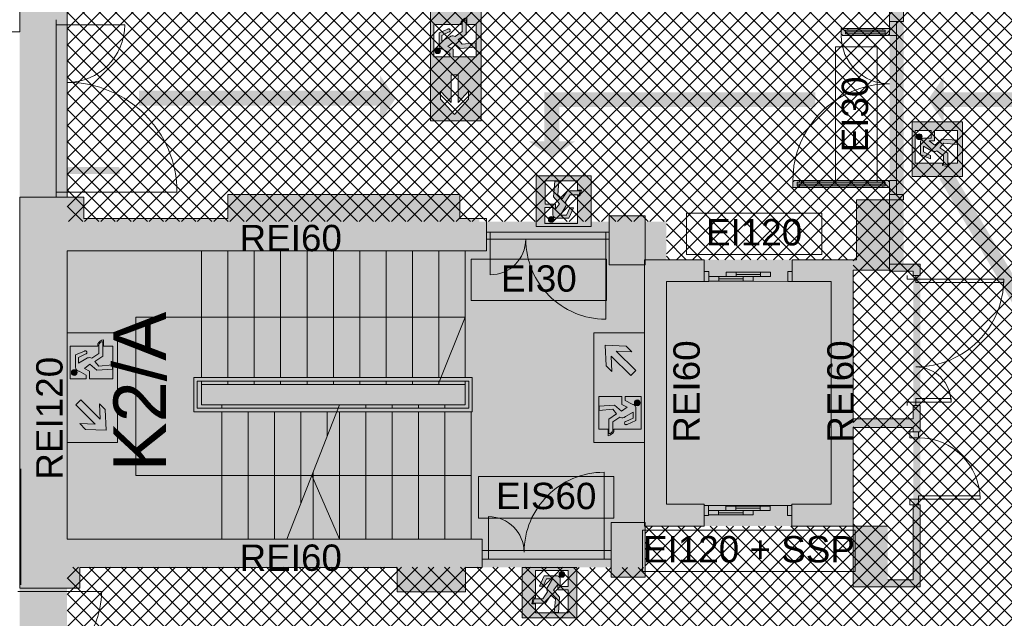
# Paper-space layout 'AP-03 STREFY POŻAROWE I EWAKUACJA - PIĘTRO 1' of a CAD drawing. Header units: millimetres. Extents: x 0 to 594, y -4 to 450.
# Tile 4 of 17: x 71 to 183, y 219 to 287. Entities that reach past the tile are written whole.
import ezdxf
from ezdxf.xclip import XClip

# ---------------------------------------------------------------- set-up
doc = ezdxf.new("R2010")
doc.units = ezdxf.units.MM
doc.header["$MEASUREMENT"] = 0
doc.header["$XCLIPFRAME"] = 0
for name, color, linetype, lineweight, true_color in [('A_ewakuacja_Nr_pióra__104', 7, 'Continuous', 5, 0x006532), ('A_podkład_Nr_pióra__254', 7, 'Continuous', 5, 0xfdfdfd), ('A_ppoż proj_Nr_pióra__104', 7, 'Continuous', 5, 0x006532), ('A_ppoż proj_Nr_pióra__70', 7, 'Continuous', 5, 0x65fe00), ('A_ppoż proj_Nr_pióra__71', 7, 'Continuous', 5, 0xcbfe65)]:
    doc.layers.add(name, color=color, linetype=linetype, lineweight=lineweight, true_color=true_color)
for name, color, linetype, lineweight in [('A_ewakuacja_Nr_pióra__4', 94, 'Continuous', 18), ('A_podkład_Nr_pióra__2', 8, 'Continuous', 13), ('A_ppoż proj_Nr_pióra__1', 7, 'Continuous', 20), ('A_ppoż proj_Nr_pióra__3', 30, 'Continuous', 13), ('A_ppoż proj_Nr_pióra__4', 94, 'Continuous', 18), ('A_ppoż proj_Nr_pióra__81', 2, 'Continuous', 5)]:
    doc.layers.add(name, color=color, linetype=linetype, lineweight=lineweight)
doc.layers.add('A_podrys', color=7, linetype='Continuous')
doc.styles.add('STYL_AUTOMATYCZNY_1', font='arial.ttf')

# ---------------------------------------------------------------- blocks, each defined once
blk = doc.blocks.new('Rysunek_1_1', base_point=(-1569.28, -182.96))
at = {"layer": 'A_ewakuacja_Nr_pióra__104', "linetype": 'Continuous', "lineweight": 0, "true_color": 0x004c26}
h = blk.add_hatch(color=118, dxfattribs=at)
h.paths.add_polyline_path([(123.23, 287.87), (117.48, 287.87), (117.48, 275.38), (123.23, 275.38)])
h.paths.add_polyline_path([(117.84, 282.63), (117.84, 286.34), (120.96, 286.34), (120.96, 286.61, -0.24241), (121.62, 287.08), (121.62, 286.34), (122.67, 286.34), (122.67, 282.63), (120.04, 282.63), (120.04, 283.52), (119.44, 283.82), (120.07, 284.29), (120.87, 283.61), (122.63, 283.74), (122.63, 284.22), (121.09, 284.08), (120.64, 284.61), (121.54, 285.2), (121.54, 286.86, 0.304489), (121.07, 286.51), (121.07, 285.52), (120.29, 284.96, 0.230447), (119.79, 285), (119.62, 284.9), (118.77, 284.42), (118.77, 285.08), (119.6, 285.47, 1.14772), (119.45, 285.8), (118.45, 285.36), (118.45, 283.93, 0.414214), (118.86, 283.52), (119.66, 283.07), (119.66, 282.63)], flags=0)
h.paths.add_polyline_path([(119.81, 280.58), (120.62, 280.58), (120.63, 277.45), (121.8, 278.74), (121.8, 277.83), (120.2, 276.08), (118.61, 277.82), (118.61, 278.75), (119.81, 277.45)], flags=0)
for points in [[(118.15, 283.64, 1), (118.43, 283.05, 1)], [(172.78, 273.45, 1), (173.4, 273.66, 1)], [(131.33, 263.84, 1), (131.11, 264.46, 1)], [(76.78, 247.02, 1), (77.07, 246.43, 1)], [(141.16, 243, 1), (140.87, 243.59, 1)], [(132.32, 224.08, 1), (132.53, 223.46, 1)]]:
    blk.add_hatch(color=118, dxfattribs=at).paths.add_polyline_path(points)
h = blk.add_hatch(color=118, dxfattribs=at)
h.paths.add_polyline_path([(172.28, 275.27), (172.28, 269.03), (178.03, 269.03), (178.03, 275.27)])
h.paths.add_polyline_path([(174.84, 273.08), (174.84, 274.27), (177.47, 274.27), (177.47, 270.56), (176.42, 270.56), (176.42, 270.12), (175.76, 270.3), (175.76, 270.56), (172.64, 270.56), (172.64, 274.27), (174.46, 274.27), (174.46, 273.39), (173.66, 273.39, 0.414214), (173.25, 272.97), (173.25, 271.54), (174.4, 271.03), (174.4, 271.43), (173.57, 271.82), (173.57, 272.49), (174.42, 272), (174.59, 271.9, 0.230447), (175.09, 271.94), (175.87, 271.38), (175.87, 270.39), (176.34, 270.27), (176.34, 271.7), (175.44, 272.29), (175.89, 272.82), (177.43, 272.68), (177.43, 273.16), (175.67, 273.29), (174.87, 272.61), (174.24, 273.08)], flags=0)
h = blk.add_hatch(color=118, dxfattribs=at)
h.paths.add_polyline_path([(129.5, 263.34), (135.75, 263.34), (135.75, 269.09), (129.5, 269.09)])
h.paths.add_polyline_path([(131.7, 265.9), (130.51, 265.9), (130.51, 268.53), (134.22, 268.53), (134.22, 267.48), (134.66, 267.48), (134.48, 266.82), (134.22, 266.82), (134.22, 263.7), (130.5, 263.7), (130.5, 265.52), (131.39, 265.52), (131.39, 264.72, 0.414214), (131.81, 264.31), (133.23, 264.31), (133.74, 265.46), (133.34, 265.46), (132.96, 264.63), (132.29, 264.63), (132.78, 265.48), (132.88, 265.65, 0.230447), (132.84, 266.15), (133.39, 266.93), (134.39, 266.93), (134.51, 267.4), (133.08, 267.4), (132.48, 266.5), (131.96, 266.95), (132.1, 268.49), (131.61, 268.49), (131.49, 266.73), (132.16, 265.93), (131.7, 265.3)], flags=0)
h = blk.add_hatch(color=118, dxfattribs=at)
h.paths.add_polyline_path([(81.86, 251.26), (76.12, 251.26), (76.12, 245.01), (81.86, 245.01)])
h.paths.add_polyline_path([(76.47, 246.01), (76.47, 249.73), (79.6, 249.73), (79.6, 249.99, -0.24241), (80.26, 250.46), (80.26, 249.73), (81.3, 249.73), (81.3, 246.01), (78.68, 246.01), (78.68, 246.9), (78.08, 247.2), (78.71, 247.67), (79.51, 246.99), (81.27, 247.12), (81.27, 247.61), (79.73, 247.46), (79.27, 247.99), (80.18, 248.59), (80.18, 250.24, 0.304489), (79.71, 249.89), (79.71, 248.9), (78.93, 248.35, 0.230447), (78.43, 248.39), (78.26, 248.28), (77.41, 247.8), (77.41, 248.46), (78.24, 248.85, 1.14772), (78.09, 249.18), (77.08, 248.74), (77.08, 247.31, 0.414214), (77.5, 246.9), (78.3, 246.45), (78.3, 246.01)], flags=0)
h = blk.add_hatch(color=118, dxfattribs=at)
h.paths.add_polyline_path([(136.08, 251.26), (136.08, 245.01), (141.82, 245.01), (141.82, 251.26)])
h.paths.add_polyline_path([(137.48, 247.49), (137.37, 249.86), (139.73, 249.75), (140.39, 249.09), (138.62, 249.16), (140.83, 246.95), (140.26, 246.38), (138.04, 248.58), (138.12, 246.85)], flags=0)
h = blk.add_hatch(color=118, dxfattribs=at)
h.paths.add_polyline_path([(81.86, 238.76), (81.86, 245.01), (76.12, 245.01), (76.12, 238.76)])
h.paths.add_polyline_path([(80.46, 242.53), (80.56, 240.16), (78.21, 240.27), (77.55, 240.92), (79.32, 240.86), (77.11, 243.07), (77.68, 243.64), (79.89, 241.43), (79.82, 243.17)], flags=0)
h = blk.add_hatch(color=118, dxfattribs=at)
h.paths.add_polyline_path([(136.08, 238.76), (141.82, 238.76), (141.82, 245.01), (136.08, 245.01)])
h.paths.add_polyline_path([(141.47, 244.01), (141.47, 240.29), (138.34, 240.29), (138.34, 240.03, -0.24241), (137.68, 239.55), (137.68, 240.29), (136.63, 240.29), (136.63, 244), (139.26, 244), (139.26, 243.11), (139.86, 242.81), (139.23, 242.35), (138.43, 243.03), (136.67, 242.9), (136.67, 242.41), (138.21, 242.55), (138.66, 242.03), (137.76, 241.43), (137.76, 239.78, 0.304489), (138.23, 240.13), (138.23, 241.12), (139.01, 241.67, 0.230447), (139.51, 241.63), (139.68, 241.73), (140.53, 242.22), (140.53, 241.56), (139.7, 241.17, 1.14772), (139.85, 240.83), (140.85, 241.28), (140.85, 242.71, 0.414214), (140.44, 243.12), (139.64, 243.56), (139.64, 244.01)], flags=0)
h = blk.add_hatch(color=118, dxfattribs=at)
h.paths.add_polyline_path([(134.14, 224.57), (127.9, 224.57), (127.9, 218.83), (134.14, 218.83)])
h.paths.add_polyline_path([(131.95, 222.01), (133.14, 222.01), (133.14, 219.39), (129.43, 219.39), (129.43, 220.44), (128.99, 220.44), (129.17, 221.1), (129.43, 221.1), (129.43, 224.22), (133.14, 224.22), (133.14, 222.4), (132.25, 222.4), (132.25, 223.19, 0.414214), (131.84, 223.61), (130.41, 223.61), (129.9, 222.45), (130.3, 222.45), (130.69, 223.28), (131.36, 223.28), (130.87, 222.44), (130.77, 222.26, 0.230447), (130.81, 221.77), (130.25, 220.98), (129.26, 220.98), (129.14, 220.51), (130.57, 220.51), (131.16, 221.42), (131.69, 220.97), (131.55, 219.42), (132.03, 219.42), (132.16, 221.18), (131.48, 221.98), (131.95, 222.62)], flags=0)
at = {"layer": 'A_podkład_Nr_pióra__254', "linetype": 'Continuous', "lineweight": 5, "true_color": 0xfdfdfd}
h = blk.add_hatch(color=7, dxfattribs=at)
h.paths.add_polyline_path([(70.72, 355.07), (70.72, 222.21), (77.57, 222.21), (77.57, 224.57), (113.67, 224.57), (113.67, 221.77), (121.47, 221.77), (121.47, 224.57), (123.37, 224.57), (123.37, 226.47), (126.62, 226.47), (128.32, 226.47), (136.32, 226.47), (138.02, 226.47), (138.02, 223.47), (141.92, 223.47), (141.92, 229.27), (148.62, 229.27), (148.62, 230.47), (149.13, 230.47), (149.13, 230.53), (154.19, 230.53), (154.19, 231.04), (156.15, 231.04), (156.15, 231.55), (151.09, 231.55), (151.09, 231.04), (150.27, 231.04), (149.13, 231.04), (149.13, 231.61), (158.11, 231.61), (158.11, 230.47), (158.62, 230.47), (158.62, 229.27), (165.57, 229.27), (165.57, 240.47), (169.52, 240.47), (172.42, 240.47), (172.42, 223.17), (169.52, 223.17), (169.52, 229.27), (165.57, 229.27), (165.57, 222.37), (168.72, 222.37), (168.72, 219.57), (168.73, 219.57), (168.73, 222.37), (173.22, 222.37), (173.22, 259.07), (171.32, 259.07), (171.32, 293.47), (173.42, 293.47), (173.42, 351.07), (175.42, 351.07), (175.42, 355.07)])
h.paths.add_polyline_path([(76.11, 270.12), (75.33, 270.12), (75.33, 282.12), (76.11, 282.12), (76.11, 282.22), (76.11, 282.92), (76.11, 283.72), (76.12, 283.72), (76.12, 286.87), (76.12, 293.47), (81.65, 293.47), (81.65, 293.37), (82.15, 293.37), (91.15, 293.38), (91.15, 293.37), (91.65, 293.37), (122.97, 293.37), (122.97, 293.42), (131.97, 293.43), (131.97, 293.37), (152.67, 293.37), (152.67, 293.46), (131.97, 293.43), (131.97, 294.32), (131.97, 295.27), (122.97, 295.27), (122.97, 294.32), (122.57, 294.32), (122.57, 295.17), (120.47, 295.17), (120.47, 302.17), (114.12, 302.17), (108.47, 302.17), (108.47, 351.07), (109.47, 351.07), (129.47, 351.07), (138.02, 351.07), (138.02, 343.47), (140.02, 343.47), (140.02, 301.77), (134.52, 301.77), (134.52, 295.17), (132.37, 295.17), (132.37, 294.32), (132.37, 293.47), (152.27, 293.47), (152.27, 295.17), (151.92, 295.17), (151.92, 298.07), (147.92, 298.07), (147.92, 301.77), (141.42, 301.77), (141.42, 315.37), (155.22, 315.37), (155.22, 333.87), (171.82, 333.87), (171.82, 310.07), (171.82, 299.72), (171.82, 299.07), (168.52, 299.07), (168.52, 297.47), (162.47, 297.47), (162.47, 295.17), (162.07, 295.17), (162.07, 293.47), (162.47, 293.47), (162.47, 291.47), (169.72, 291.47), (169.72, 286.67), (169.72, 285.87), (168.97, 285.87), (164.97, 285.87), (164.22, 285.87), (164.22, 285.17), (164.32, 285.17), (164.32, 285.07), (164.97, 285.07), (168.97, 285.07), (169.62, 285.07), (169.62, 285.17), (169.72, 285.17), (169.72, 285.07), (170.5, 285.07), (170.5, 268.57), (169.72, 268.57), (169.72, 268.47), (169.62, 268.47), (169.62, 268.57), (168.97, 268.57), (159.47, 268.57), (158.82, 268.57), (158.82, 268.47), (158.72, 268.47), (158.72, 267.77), (159.47, 267.77), (168.97, 267.77), (169.72, 267.77), (169.72, 266.97), (169.72, 266.37), (165.97, 266.37), (165.97, 259.57), (158.64, 259.57), (158.64, 258.21), (158.13, 258.21), (158.13, 257.07), (149.15, 257.13), (154.21, 257.13), (154.21, 257.64), (156.17, 257.64), (156.17, 258.15), (151.11, 258.15), (151.11, 257.64), (149.15, 257.64), (149.15, 258.21), (148.64, 258.21), (148.64, 259.57), (141.92, 259.57), (141.92, 264.57), (137.82, 264.57), (137.82, 261.72), (136.12, 261.72), (128.12, 261.72), (126.42, 261.72), (123.02, 261.72), (123.02, 264.27), (120.82, 264.27), (120.82, 266.97), (94.42, 266.97), (94.42, 264.27), (78.02, 264.27), (78.02, 265.26), (78.02, 266.67), (76.12, 266.67), (76.12, 268.52), (76.11, 268.52), (76.11, 269.32), (76.86, 269.32), (81.36, 269.32), (82.11, 269.32), (82.11, 270.02), (82.01, 270.02), (82.01, 270.12), (81.36, 270.12), (76.86, 270.12), (76.21, 270.12), (76.21, 270.02), (76.11, 270.02)], flags=0)
h.paths.add_polyline_path([(76.12, 295.17), (76.12, 306.67), (76.12, 317.67), (76.12, 329.77), (77.52, 329.77), (77.52, 332.87), (76.12, 332.87), (76.12, 351.07), (96.12, 351.07), (107.22, 351.07), (107.22, 298.97), (99.52, 298.97), (93.82, 298.97), (93.82, 295.17), (91.55, 295.17), (91.55, 294.32), (91.15, 294.32), (91.15, 295.27), (82.15, 295.27), (82.15, 294.32), (81.75, 294.32), (81.75, 295.17)], flags=0)
h.paths.add_polyline_path([(154.22, 316.37), (141.42, 316.37), (141.42, 351.07), (142.17, 351.07), (162.17, 351.07), (171.82, 351.07), (171.82, 346.87), (171.82, 336.52), (171.82, 335.87), (171.82, 334.87), (154.22, 334.87)], flags=0)
h.paths.add_polyline_path([(165.57, 258.37), (172.42, 258.37), (172.42, 241.47), (165.57, 241.47)], flags=0)
at = {"layer": 'A_ppoż proj_Nr_pióra__104', "linetype": 'Continuous', "lineweight": 5, "true_color": 0x006532}
for points in [[(84.31, 277.08), (111.72, 277.08), (111.72, 275.31), (113.52, 277.93), (111.72, 280.55), (111.72, 278.78), (84.31, 278.78)], [(175.9, 275.15), (175.9, 276.92), (195.79, 276.92), (195.79, 275.15), (197.59, 277.77), (195.79, 280.39), (195.79, 278.62), (175.9, 278.62), (175.9, 280.39), (174.1, 277.77)], [(128.68, 273.02), (131.3, 271.21), (133.92, 273.02), (132.15, 273.02), (132.15, 276.92), (161.29, 276.92), (161.29, 278.62), (130.45, 278.62), (130.45, 276.92), (130.45, 273.02)], [(175.4, 268.77), (198.54, 229.35), (197.01, 228.45), (200.18, 228.22), (201.53, 231.1), (200, 230.21), (176.86, 269.64)]]:
    blk.add_hatch(color=128, dxfattribs=at).paths.add_polyline_path(points)
at = {"layer": 'A_ppoż proj_Nr_pióra__3', "linetype": 'Continuous', "lineweight": 0, "true_color": 0x3f2000}
blk.add_hatch(color=38, dxfattribs=at).paths.add_polyline_path([(70.72, 355.07), (70.72, 133.27), (76.12, 133.27), (76.12, 199.97), (76.12, 355.07)])
at = {"layer": 'A_ppoż proj_Nr_pióra__4', "linetype": 'Continuous', "lineweight": 0, "true_color": 0x002000}
for points in [[(76.12, 260.57), (141.82, 260.57), (141.82, 263.9), (76.12, 263.9)], [(144.32, 229.27), (144.32, 263.9), (141.82, 263.9), (141.82, 229.27)], [(163.07, 257.07), (163.07, 259.57), (144.32, 259.57), (144.32, 257.07)], [(163.07, 229.27), (165.57, 229.27), (165.57, 259.57), (163.07, 259.57)], [(144.32, 229.27), (163.07, 229.27), (163.07, 231.77), (144.32, 231.77)], [(76.12, 224.57), (141.92, 224.57), (141.92, 229.27), (141.82, 229.27), (141.82, 229.67), (138.02, 229.67), (138.02, 227.77), (76.12, 227.77)]]:
    blk.add_hatch(color=98, dxfattribs=at).paths.add_polyline_path(points)
at = {"layer": 'A_ppoż proj_Nr_pióra__70', "linetype": 'Continuous', "lineweight": 0, "true_color": 0x193f00}
for points in [[(171.32, 293.47), (169.72, 293.47), (169.72, 258.37), (171.32, 258.37)], [(165.57, 259.57), (165.57, 258.37), (169.72, 258.37), (169.72, 259.57)]]:
    blk.add_hatch(color=88, dxfattribs=at).paths.add_polyline_path(points)
at = {"layer": 'A_ppoż proj_Nr_pióra__71', "linetype": 'Continuous', "lineweight": 5, "true_color": 0xcbfe65}
h = blk.add_hatch(dxfattribs=at)
h.set_pattern_fill('bloczki_betonowe_0001', color=71, style=0, pattern_type=2)
h.set_pattern_definition([(45, (-1569.2778, -182.9554), (-0.9192388, 0.9192388), []), (135, (-1569.2778, -182.9554), (0.9192388, 0.9192388), [])])
h.paths.add_polyline_path([(76.12, 137.27), (139.12, 137.27), (173.22, 137.27), (203.54, 137.27), (203.62, 201.47), (215.52, 201.47), (215.52, 264.97), (203.62, 264.97), (203.62, 351.07), (202.42, 351.07), (202.44, 355.07), (205.56, 355.07), (205.56, 381.9), (202.42, 381.9), (202.42, 381.76), (175.42, 381.76), (173.38, 381.76), (173.38, 355.07), (175.42, 355.07), (175.42, 351.07), (76.12, 351.07), (76.12, 263.9), (144.32, 263.9), (144.32, 259.57), (165.57, 259.57), (165.57, 229.27), (141.92, 229.27), (141.92, 224.57), (76.12, 224.6)])
at = {"layer": 'A_ppoż proj_Nr_pióra__81', "linetype": 'Continuous', "lineweight": 0, "true_color": 0x3f3f00}
blk.add_hatch(color=48, dxfattribs=at).paths.add_polyline_path([(168.72, 229.27), (165.57, 229.27), (165.57, 222.37), (168.72, 222.37)])
at = {"layer": 'A_ewakuacja_Nr_pióra__4', "color": 94, "linetype": 'Continuous', "lineweight": 18, "flags": 128}
for points in [[(117.48, 275.38), (117.48, 287.87), (123.23, 287.87), (123.23, 275.38)], [(120.62, 280.58), (119.81, 280.58), (119.81, 277.45), (118.61, 278.75), (118.61, 277.82), (120.2, 276.08), (121.8, 277.83), (121.8, 278.74), (120.63, 277.45)], [(140.26, 246.38), (140.83, 246.95), (138.62, 249.16), (140.39, 249.09), (139.73, 249.75), (137.37, 249.86), (137.48, 247.49), (138.12, 246.85), (138.04, 248.58)], [(77.68, 243.64), (77.11, 243.07), (79.32, 240.86), (77.55, 240.92), (78.21, 240.27), (80.56, 240.16), (80.46, 242.53), (79.82, 243.17), (79.89, 241.43)]]:
    blk.add_lwpolyline(points, close=True, dxfattribs=at)
for points in [[(122.67, 282.63), (120.04, 282.63), (120.04, 283.52), (119.44, 283.82), (120.07, 284.29), (120.87, 283.61), (122.63, 283.74), (122.63, 284.22), (121.09, 284.08), (120.64, 284.61), (121.54, 285.2), (121.54, 286.86, 0.304489), (121.07, 286.51), (121.07, 285.52), (120.29, 284.96, 0.230447), (119.79, 285), (119.62, 284.9), (118.77, 284.42), (118.77, 285.08), (119.6, 285.47, 1.14772), (119.45, 285.8), (118.45, 285.36), (118.45, 283.93, 0.414214), (118.86, 283.52), (119.66, 283.07), (119.66, 282.63), (117.84, 282.63), (117.84, 286.34), (120.96, 286.34), (120.96, 286.61, -0.24241), (121.62, 287.08), (121.62, 286.34), (122.67, 286.34)], [(177.47, 274.27), (174.84, 274.27), (174.84, 273.08), (174.24, 273.08), (174.87, 272.61), (175.67, 273.29), (177.43, 273.16), (177.43, 272.68), (175.89, 272.82), (175.44, 272.29), (176.34, 271.7), (176.34, 270.27), (175.87, 270.39), (175.87, 271.38), (175.09, 271.94, -0.230447), (174.59, 271.9), (174.42, 272), (173.57, 272.49), (173.57, 271.82), (174.4, 271.43), (174.4, 271.03), (173.25, 271.54), (173.25, 272.97, -0.414214), (173.66, 273.39), (174.46, 273.39), (174.46, 274.27), (172.64, 274.27), (172.64, 270.56), (175.76, 270.56), (175.76, 270.3), (176.42, 270.12), (176.42, 270.56), (177.47, 270.56)], [(130.51, 268.53), (130.51, 265.9), (131.7, 265.9), (131.7, 265.3), (132.16, 265.93), (131.49, 266.73), (131.61, 268.49), (132.1, 268.49), (131.96, 266.95), (132.48, 266.5), (133.08, 267.4), (134.51, 267.4), (134.39, 266.93), (133.39, 266.93), (132.84, 266.15, -0.230447), (132.88, 265.65), (132.78, 265.48), (132.29, 264.63), (132.96, 264.63), (133.34, 265.46), (133.74, 265.46), (133.23, 264.31), (131.81, 264.31, -0.414214), (131.39, 264.72), (131.39, 265.52), (130.5, 265.52), (130.5, 263.7), (134.22, 263.7), (134.22, 266.82), (134.48, 266.82), (134.66, 267.48), (134.22, 267.48), (134.22, 268.53)], [(81.3, 246.01), (78.68, 246.01), (78.68, 246.9), (78.08, 247.2), (78.71, 247.67), (79.51, 246.99), (81.27, 247.12), (81.27, 247.61), (79.73, 247.46), (79.27, 247.99), (80.18, 248.59), (80.18, 250.24, 0.304489), (79.71, 249.89), (79.71, 248.9), (78.93, 248.35, 0.230447), (78.43, 248.39), (78.26, 248.28), (77.41, 247.8), (77.41, 248.46), (78.24, 248.85, 1.14772), (78.09, 249.18), (77.08, 248.74), (77.08, 247.31, 0.414214), (77.5, 246.9), (78.3, 246.45), (78.3, 246.01), (76.47, 246.01), (76.47, 249.73), (79.6, 249.73), (79.6, 249.99, -0.24241), (80.26, 250.46), (80.26, 249.73), (81.3, 249.73)], [(136.63, 244), (139.26, 244), (139.26, 243.11), (139.86, 242.81), (139.23, 242.35), (138.43, 243.03), (136.67, 242.9), (136.67, 242.41), (138.21, 242.55), (138.66, 242.03), (137.76, 241.43), (137.76, 239.78, 0.304489), (138.23, 240.13), (138.23, 241.12), (139.01, 241.67, 0.230447), (139.51, 241.63), (139.68, 241.73), (140.53, 242.22), (140.53, 241.56), (139.7, 241.17, 1.14772), (139.85, 240.83), (140.85, 241.28), (140.85, 242.71, 0.414214), (140.44, 243.12), (139.64, 243.56), (139.64, 244.01), (141.47, 244.01), (141.47, 240.29), (138.34, 240.29), (138.34, 240.03, -0.24241), (137.68, 239.55), (137.68, 240.29), (136.63, 240.29)], [(133.14, 219.39), (133.14, 222.01), (131.95, 222.01), (131.95, 222.62), (131.48, 221.98), (132.16, 221.18), (132.03, 219.42), (131.55, 219.42), (131.69, 220.97), (131.16, 221.42), (130.57, 220.51), (129.14, 220.51), (129.26, 220.98), (130.25, 220.98), (130.81, 221.77, -0.230447), (130.77, 222.26), (130.87, 222.44), (131.36, 223.28), (130.69, 223.28), (130.3, 222.45), (129.9, 222.45), (130.41, 223.61), (131.84, 223.61, -0.414214), (132.25, 223.19), (132.25, 222.4), (133.14, 222.4), (133.14, 224.22), (129.43, 224.22), (129.43, 221.1), (129.17, 221.1), (128.99, 220.44), (129.43, 220.44), (129.43, 219.39)]]:
    blk.add_lwpolyline(points, format="xyb", close=True, dxfattribs=at)
for points in [[(178.03, 275.27), (178.03, 269.03), (172.28, 269.03), (172.28, 275.27)], [(172.28, 275.27), (178.03, 275.27)], [(129.5, 269.09), (135.75, 269.09), (135.75, 263.34), (129.5, 263.34)], [(129.5, 263.34), (129.5, 269.09)], [(76.12, 245.01), (76.12, 251.26), (81.86, 251.26), (81.86, 245.01)], [(136.08, 245.01), (136.08, 251.26), (141.82, 251.26), (141.82, 245.01)], [(81.86, 245.01), (81.86, 238.76), (76.12, 238.76), (76.12, 245.01)], [(141.82, 245.01), (141.82, 238.76), (136.08, 238.76), (136.08, 245.01)], [(134.14, 218.83), (127.9, 218.83), (127.9, 224.57), (134.14, 224.57)], [(134.14, 224.57), (134.14, 218.83)]]:
    blk.add_lwpolyline(points, dxfattribs=at)
at = {"layer": 'A_ewakuacja_Nr_pióra__4', "color": 94, "linetype": 'Continuous', "lineweight": 18}
for centre in [(118.29, 283.34), (173.09, 273.56), (131.22, 264.15), (76.93, 246.73), (141.01, 243.29), (132.43, 223.77)]:
    blk.add_circle(centre, 0.328, dxfattribs=at)
at = {"layer": 'A_podkład_Nr_pióra__2', "color": 8, "linetype": 'Continuous', "lineweight": 13}
for p, q in [((70.72, 285.47), (70.72, 355.07)), ((76.12, 266.67), (76.12, 329.77)), ((171.32, 286.67), (171.32, 293.47)), ((169.72, 291.47), (169.72, 285.07)), ((74.87, 286.87), (74.87, 266.67)), ((76.12, 286.29), (74.87, 286.29)), ((76.12, 286.29), (82.67, 286.29)), ((169.72, 285.87), (164.22, 285.87)), ((164.22, 285.17), (164.22, 285.87)), ((164.97, 285.87), (164.97, 285.67)), ((168.97, 285.87), (168.97, 285.67)), ((169.72, 286.67), (171.32, 286.67)), ((170.5, 286.67), (170.5, 266.97)), ((66.83, 285.47), (70.72, 285.47)), ((164.32, 285.17), (164.22, 285.17)), ((164.32, 285.07), (164.32, 285.17)), ((164.32, 285.07), (169.62, 285.07)), ((164.97, 285.67), (164.72, 285.67)), ((164.72, 285.67), (164.72, 285.27)), ((164.72, 285.47), (166.22, 285.47)), ((164.72, 285.27), (164.97, 285.27)), ((164.97, 285.67), (168.97, 285.67)), ((164.97, 285.27), (168.97, 285.27)), ((164.97, 285.27), (164.97, 285.07)), ((168.8, 285.47), (165.14, 285.47)), ((169.22, 285.47), (167.72, 285.47)), ((168.97, 285.67), (169.22, 285.67)), ((169.22, 285.27), (168.97, 285.27)), ((168.97, 285.27), (168.97, 285.07)), ((169.22, 285.67), (169.22, 285.27)), ((169.62, 285.07), (169.62, 285.17)), ((169.62, 285.17), (169.72, 285.17)), ((169.72, 285.07), (170.5, 285.07)), ((158.72, 268.47), (158.72, 267.77)), ((158.82, 268.47), (158.72, 268.47)), ((158.82, 268.57), (158.82, 268.47)), ((158.82, 268.57), (169.62, 268.57)), ((159.22, 267.97), (159.22, 268.37)), ((159.22, 268.37), (159.47, 268.37)), ((159.22, 268.17), (160.72, 268.17)), ((159.47, 267.97), (159.22, 267.97)), ((159.47, 268.37), (159.47, 268.57)), ((168.97, 268.37), (159.47, 268.37)), ((168.97, 267.97), (159.47, 267.97)), ((159.47, 267.77), (159.47, 267.97)), ((160.55, 268.17), (167.89, 268.17)), ((169.22, 268.17), (167.72, 268.17)), ((168.97, 268.37), (168.97, 268.57)), ((169.22, 268.37), (168.97, 268.37)), ((168.97, 267.77), (168.97, 267.97)), ((168.97, 267.97), (169.22, 267.97)), ((169.22, 267.97), (169.22, 268.37)), ((169.62, 268.57), (169.62, 268.47)), ((169.62, 268.47), (169.72, 268.47)), ((169.72, 268.57), (169.72, 258.27)), ((169.72, 268.57), (170.5, 268.57)), ((76.12, 267.24), (74.87, 267.24)), ((76.12, 267.24), (88.62, 267.24)), ((120.82, 266.97), (94.42, 266.97)), ((94.42, 266.97), (94.42, 264.27)), ((120.82, 264.27), (120.82, 266.97)), ((169.72, 267.77), (158.72, 267.77)), ((171.32, 266.97), (169.72, 266.97)), ((171.32, 266.37), (171.32, 266.97)), ((70.72, 266.67), (70.72, 222.21)), ((78.02, 266.67), (70.72, 266.67)), ((78.02, 264.27), (78.02, 266.67)), ((171.32, 266.37), (165.97, 266.37)), ((165.97, 266.37), (165.97, 259.57)), ((141.92, 264.57), (137.82, 264.57)), ((137.82, 264.57), (137.82, 258.97)), ((141.92, 258.97), (141.92, 264.57)), ((94.42, 264.27), (78.02, 264.27)), ((123.86, 264.27), (120.82, 264.27)), ((123.86, 260.57), (123.86, 264.27)), ((123.86, 262.7), (137.82, 262.7)), ((124.26, 262.7), (124.26, 261.9)), ((137.42, 262.7), (137.42, 261.9)), ((123.86, 261.9), (137.82, 261.9)), ((124.26, 261.9), (124.26, 257.84)), ((137.42, 261.9), (137.42, 252.8)), ((76.12, 260.57), (123.86, 260.57)), ((76.12, 227.77), (76.12, 260.57)), ((91.42, 246.17), (91.42, 260.57)), ((94.42, 246.17), (94.42, 260.57)), ((97.42, 246.17), (97.42, 260.57)), ((100.42, 246.17), (100.42, 260.57)), ((103.42, 246.17), (103.42, 260.57)), ((106.42, 246.17), (106.42, 260.57)), ((109.42, 246.17), (109.42, 260.57)), ((112.42, 246.17), (112.42, 260.57)), ((115.42, 246.17), (115.42, 260.57)), ((118.42, 246.17), (118.42, 260.57)), ((121.42, 246.17), (121.42, 260.57)), ((137.82, 258.97), (141.92, 258.97)), ((141.82, 259.57), (141.82, 229.27)), ((148.64, 259.57), (141.82, 259.57)), ((148.64, 257.07), (148.64, 259.57)), ((165.97, 259.57), (158.64, 259.57)), ((158.64, 259.57), (158.64, 257.07)), ((173.22, 259.07), (169.72, 259.07)), ((173.22, 257.77), (173.22, 259.07)), ((148.64, 258.21), (149.15, 258.21)), ((149.15, 258.21), (149.15, 257.07)), ((151.11, 257.64), (151.11, 258.15)), ((151.11, 258.15), (156.17, 258.15)), ((152.25, 257.64), (152.25, 258.15)), ((152.25, 257.89), (155.03, 257.89)), ((155.03, 258.15), (155.03, 257.64)), ((156.17, 258.15), (156.17, 257.64)), ((158.64, 258.21), (158.13, 258.21)), ((158.13, 258.21), (158.13, 257.07)), ((165.57, 241.47), (165.57, 258.37)), ((165.57, 258.37), (169.72, 258.37)), ((169.72, 258.27), (172.42, 258.27)), ((171.72, 257.77), (171.72, 257.37)), ((172.42, 258.27), (172.42, 257.77)), ((172.42, 257.77), (173.22, 257.77)), ((172.72, 256.97), (172.72, 257.77)), ((144.32, 231.77), (144.32, 257.07)), ((144.32, 257.07), (149.15, 257.07)), ((149.15, 257.64), (156.17, 257.64)), ((158.64, 257.07), (149.15, 257.13)), ((154.21, 257.13), (149.15, 257.13)), ((150.29, 257.64), (150.29, 257.13)), ((150.29, 257.39), (153.07, 257.39)), ((153.07, 257.64), (153.07, 257.13)), ((154.21, 257.64), (154.21, 257.13)), ((158.13, 257.07), (163.07, 257.07)), ((163.07, 231.77), (163.07, 257.07)), ((171.72, 257.37), (182.72, 257.37)), ((172.72, 256.97), (182.72, 256.97)), ((182.72, 256.97), (182.72, 257.37)), ((83.92, 235.02), (83.92, 253.02)), ((83.92, 253.02), (121.42, 253.02)), ((121.42, 253.02), (118.42, 245.57)), ((90.52, 246.17), (122.22, 246.17)), ((90.52, 242.27), (90.52, 246.17)), ((90.92, 245.77), (121.82, 245.77)), ((90.92, 242.67), (90.92, 245.77)), ((91.42, 245.77), (91.42, 243.07)), ((94.42, 245.37), (94.42, 245.77)), ((97.42, 245.37), (97.42, 245.77)), ((100.42, 245.37), (100.42, 245.77)), ((103.42, 245.37), (103.42, 245.77)), ((106.42, 245.37), (106.42, 245.77)), ((109.42, 245.37), (109.42, 245.77)), ((112.42, 245.37), (112.42, 245.77)), ((115.42, 245.37), (115.42, 245.77)), ((118.42, 245.37), (118.42, 245.77)), ((121.42, 243.07), (121.42, 245.77)), ((121.82, 245.77), (121.82, 242.67)), ((122.22, 246.17), (122.22, 242.27)), ((121.42, 245.37), (91.42, 245.37)), ((171.72, 242.97), (171.72, 243.37)), ((171.72, 243.37), (176.72, 243.37)), ((172.72, 243.77), (172.72, 242.97)), ((172.72, 243.77), (176.72, 243.77)), ((176.72, 243.77), (176.72, 243.37)), ((122.22, 242.27), (90.52, 242.27)), ((121.82, 242.67), (90.92, 242.67)), ((91.42, 243.07), (121.42, 243.07)), ((93.72, 243.07), (93.72, 242.67)), ((93.72, 242.27), (93.72, 227.77)), ((96.72, 242.27), (96.72, 227.77)), ((99.72, 242.27), (99.72, 227.77)), ((107.12, 243.07), (101.12, 227.77)), ((102.72, 242.27), (102.72, 231.85)), ((105.72, 242.27), (105.72, 239.5)), ((107.12, 227.77), (107.12, 242.27)), ((110.12, 242.67), (110.12, 243.07)), ((110.12, 227.77), (110.12, 242.27)), ((113.12, 243.07), (113.12, 242.67)), ((113.12, 242.27), (113.12, 227.77)), ((116.12, 243.07), (116.12, 242.67)), ((116.12, 242.27), (116.12, 227.77)), ((119.12, 243.07), (119.12, 242.67)), ((119.12, 242.27), (119.12, 227.77)), ((122.12, 242.27), (122.12, 227.77)), ((173.22, 242.97), (172.42, 242.97)), ((172.42, 242.97), (172.42, 241.47)), ((173.22, 239.97), (173.22, 242.97)), ((172.42, 241.47), (165.57, 241.47)), ((165.57, 222.37), (165.57, 240.47)), ((165.57, 240.47), (172.42, 240.47)), ((172.02, 239.97), (173.22, 239.97)), ((172.02, 239.32), (172.02, 239.97)), ((172.42, 240.47), (172.42, 239.97)), ((173.02, 239.97), (173.02, 239.32)), ((173.02, 239.32), (172.02, 239.32)), ((70.83, 222.57), (70.83, 235.77)), ((104.12, 227.77), (104.12, 235.42)), ((137.23, 226.29), (137.23, 235.39)), ((122.12, 235.02), (83.92, 235.02)), ((103.96, 235.02), (107.12, 227.77)), ((172.02, 232.32), (172.02, 231.67)), ((180.02, 232.32), (172.02, 232.32)), ((173.02, 231.67), (173.02, 232.72)), ((173.02, 232.72), (180.02, 232.72)), ((180.02, 232.72), (180.02, 232.32)), ((148.62, 231.77), (144.32, 231.77)), ((148.62, 229.27), (148.62, 231.77)), ((158.62, 231.61), (148.62, 231.61)), ((149.13, 231.61), (149.13, 230.47)), ((149.13, 231.04), (156.15, 231.04)), ((150.27, 231.04), (150.27, 230.53)), ((151.09, 231.04), (151.09, 231.55)), ((151.09, 231.55), (156.15, 231.55)), ((152.23, 231.04), (152.23, 231.55)), ((152.23, 231.29), (155.01, 231.29)), ((153.05, 231.04), (153.05, 230.53)), ((154.19, 231.04), (154.19, 230.53)), ((155.01, 231.55), (155.01, 231.04)), ((156.15, 231.55), (156.15, 231.04)), ((158.11, 231.61), (158.11, 230.47)), ((158.62, 231.77), (158.62, 229.27)), ((163.07, 231.77), (158.62, 231.77)), ((173.22, 231.67), (172.02, 231.67)), ((172.42, 231.67), (172.42, 223.17)), ((173.22, 222.37), (173.22, 231.67)), ((124.08, 226.29), (124.08, 230.34)), ((149.13, 230.47), (148.62, 230.47)), ((154.19, 230.53), (149.13, 230.53)), ((150.27, 230.79), (153.05, 230.79)), ((158.11, 230.47), (158.62, 230.47)), ((141.92, 229.67), (138.02, 229.67)), ((138.02, 223.47), (138.02, 229.67)), ((141.82, 229.27), (148.62, 229.27)), ((141.92, 223.47), (141.92, 229.67)), ((158.62, 229.27), (169.52, 229.27)), ((123.37, 227.77), (76.12, 227.77)), ((123.37, 224.57), (123.37, 227.77)), ((123.37, 226.47), (138.02, 226.47)), ((123.37, 225.49), (138.02, 225.49)), ((124.08, 225.49), (124.08, 226.29)), ((137.23, 225.49), (137.23, 226.29)), ((77.57, 224.57), (113.67, 224.57)), ((77.57, 222.21), (77.57, 224.57)), ((113.67, 224.57), (113.67, 221.77)), ((121.47, 221.77), (121.47, 224.57)), ((121.47, 224.57), (123.37, 224.57)), ((138.02, 223.47), (141.92, 223.47)), ((172.42, 223.17), (169.52, 223.17)), ((70.72, 222.21), (77.57, 222.21)), ((165.57, 222.37), (173.22, 222.37)), ((80.04, 221.84), (70.49, 221.84)), ((113.67, 221.77), (121.47, 221.77))]:
    blk.add_line(p, q, dxfattribs=at)
for centre, radius, start, end in [((76.12, 286.29), 6.55, 270, 0), ((169.72, 285.07), 5.5, 180, 270), ((76.12, 267.24), 12.5, 0, 90), ((169.72, 268.57), 11, 90, 180), ((124.26, 261.9), 4.05, 270, 360), ((137.42, 261.9), 9.1, 180, 270), ((172.72, 257.37), 10, 270, 0), ((172.72, 243.37), 4, 0, 90), ((173.02, 232.32), 7, 0, 90), ((137.23, 226.29), 9.1, 90, 180), ((124.08, 226.29), 4.05, 0, 90), ((70.49, 221.84), 9.55, 270, 0)]:
    blk.add_arc(centre, radius, start, end, dxfattribs=at)
at = {"layer": 'A_ppoż proj_Nr_pióra__1', "color": 7, "linetype": 'Continuous', "lineweight": 20}
for p, q in [((168.3, 283.78), (163.59, 283.78)), ((163.59, 283.78), (163.59, 268.39)), ((168.3, 268.39), (168.3, 283.78)), ((163.59, 268.39), (168.3, 268.39)), ((162.01, 264.88), (146.62, 264.88)), ((146.62, 264.88), (146.62, 260.17)), ((162.01, 260.17), (162.01, 264.88)), ((146.62, 260.17), (162.01, 260.17)), ((137.5, 259.62), (122.11, 259.62)), ((122.11, 259.62), (122.11, 254.91)), ((137.5, 254.91), (137.5, 259.62)), ((122.11, 254.91), (137.5, 254.91)), ((138.34, 234.89), (122.95, 234.89)), ((122.95, 234.89), (122.95, 230.17)), ((138.34, 230.17), (138.34, 234.89)), ((122.95, 230.17), (138.34, 230.17)), ((165.82, 228.82), (141.62, 228.82)), ((141.62, 228.82), (141.62, 224.11)), ((165.82, 224.11), (165.82, 228.82)), ((141.62, 224.11), (165.82, 224.11))]:
    blk.add_line(p, q, dxfattribs=at)
at = {"layer": 'A_ppoż proj_Nr_pióra__1', "color": 7, "linetype": 'Continuous', "lineweight": 20, "attachment_point": 5, "rotation": 90, "style": 'STYL_AUTOMATYCZNY_1'}
for s, insert, char_height in [('\\A1;{\\pqc;\\fArial|b0|i0|c238|p0;\\W1.000000;EI30}', (165.8, 276.09), 3), ('\\A1;{\\pqc;\\fArial|b0|i0|c238|p0;\\W1.000000;K2/A}', (84.43, 244.57), 6), ('\\A1;{\\pqc;\\fArial|b0|i0|c238|p0;\\W1.000000;REI60}', (146.64, 244.57), 3), ('\\A1;{\\pqc;\\fArial|b0|i0|c238|p0;\\W1.000000;REI60}', (164.16, 244.57), 3), ('\\A1;{\\pqc;\\fArial|b0|i0|c238|p0;\\W1.000000;REI120}', (74.12, 241.53), 3)]:
    blk.add_mtext(s, dxfattribs=dict(at, insert=insert, char_height=char_height))
at = {"layer": 'A_ppoż proj_Nr_pióra__1', "color": 7, "linetype": 'Continuous', "lineweight": 20, "char_height": 3, "attachment_point": 5, "style": 'STYL_AUTOMATYCZNY_1'}
for s, insert in [('\\A1;{\\pqc;\\fArial|b0|i0|c238|p0;\\W1.000000;REI60}', (101.57, 262.01)), ('\\A1;{\\pqc;\\fArial|b0|i0|c238|p0;\\W1.000000;EI120}', (154.31, 262.67)), ('\\A1;{\\pqc;\\fArial|b0|i0|c238|p0;\\W1.000000;EI30}', (129.81, 257.41)), ('\\A1;{\\pqc;\\fArial|b0|i0|c238|p0;\\W1.000000;EIS60}', (130.65, 232.67)), ('\\A1;{\\pqc;\\fArial|b0|i0|c238|p0;\\W1.000000;EI120 + SSP}', (153.72, 226.61)), ('\\A1;{\\pqc;\\fArial|b0|i0|c238|p0;\\W1.000000;REI60}', (101.57, 225.65))]:
    blk.add_mtext(s, dxfattribs=dict(at, insert=insert))

psp = doc.layouts.new('AP-03 STREFY POŻAROWE I EWAKUACJA - PIĘTRO 1')

# ---------------------------------------------------------------- block references
at = {"layer": 'A_podrys', "color": 37, "linetype": 'Continuous', "lineweight": 5, "true_color": 0x656532}
ref = psp.add_blockref('Rysunek_1_1', (-1569.28, -182.96), dxfattribs=at)
XClip(ref).set_block_clipping_path([(29.90003743, 445.1000023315), (29.90003743, 78.515858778), (489.0999984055, 78.515858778), (489.0999984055, 116.1350020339), (589.0453074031, 116.1350020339), (589.0453074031, 445.1000023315)])

doc.saveas('drawing.dxf')
